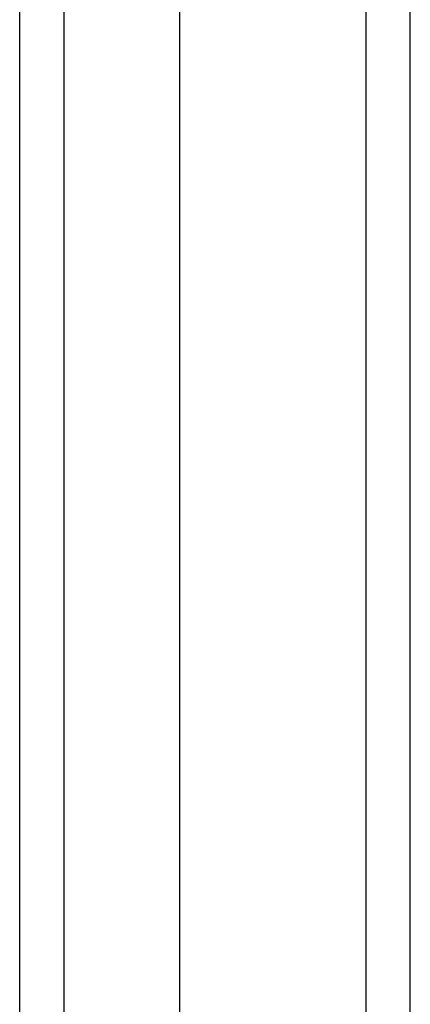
# Model space of a CAD drawing. Header units: inches. Extents: x 17 to 237, y 17 to 149.
# Tile 44 of 118: x 140.97 to 141.836, y 68.349 to 70.532. Entities that reach past the tile are written whole.
import ezdxf

# ---------------------------------------------------------------- set-up
doc = ezdxf.new("R2010")
doc.units = ezdxf.units.IN
doc.header["$MEASUREMENT"] = 0
doc.layers.add('Visible Edges(ANSI)', color=7, linetype='Continuous', lineweight=25)
doc.layers.add('Visible Tangent Edges(ANSI)', color=7, linetype='Continuous', lineweight=25)

msp = doc.modelspace()

# ---------------------------------------------------------------- linework, layer by layer
at = {"layer": 'Visible Edges(ANSI)'}
for p, q in [((141.8357, 66.2652), (141.8357, 102.0672)), ((140.9695, 67.0633), (140.9695, 101.2691)), ((141.3239, 101.2691), (141.3239, 67.0633))]:
    msp.add_line(p, q, dxfattribs=at)
at = {"layer": 'Visible Tangent Edges(ANSI)'}
for p, q in [((141.7367, 102.0672), (141.7367, 66.2652)), ((141.0685, 66.9333), (141.0685, 101.3991))]:
    msp.add_line(p, q, dxfattribs=at)

doc.saveas('drawing.dxf')
